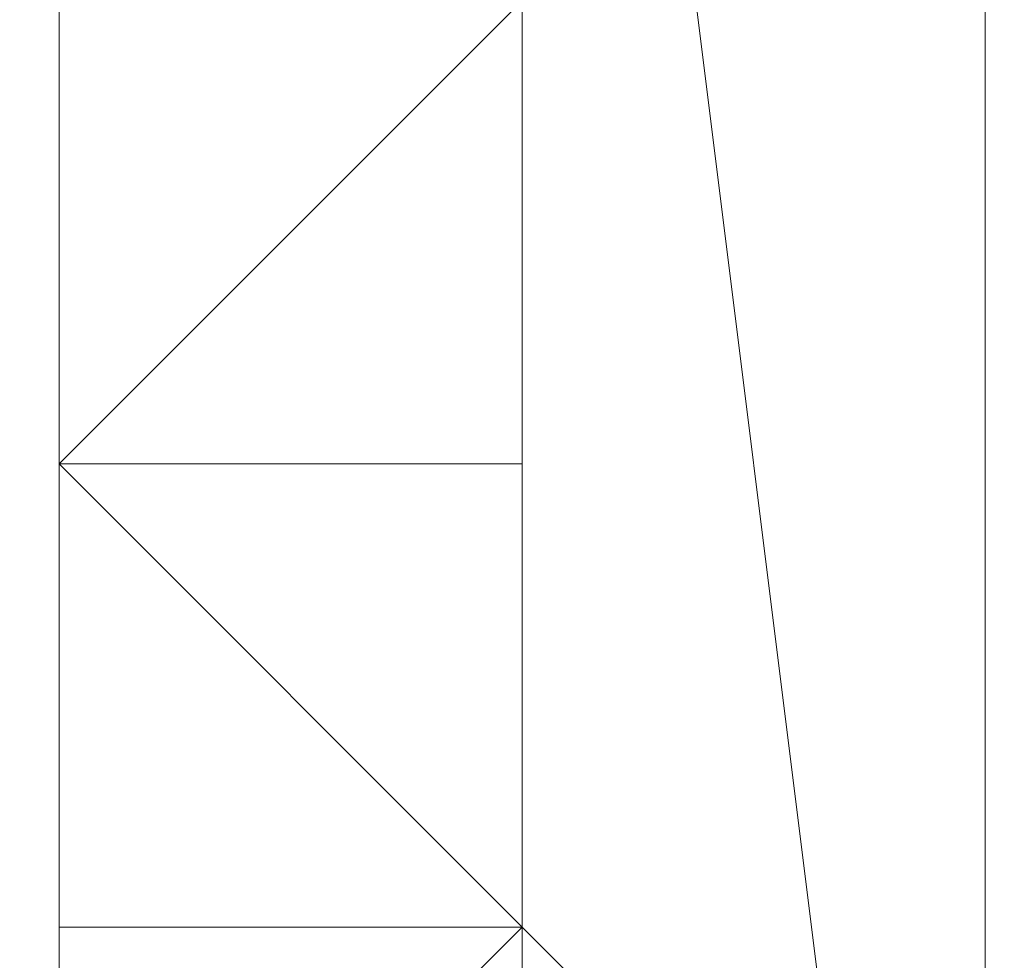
# Model space of a CAD drawing. Header units: inches. Extents: x -79624 to 52587, y -27526 to 10116.
# Tile 185 of 256: x 5620 to 5640, y -7245 to -7227. Entities that reach past the tile are written whole.
import ezdxf
from ezdxf import colors
from ezdxf.entities.mleader import LeaderData, LeaderLine
from ezdxf.math import Vec2, Vec3

# ---------------------------------------------------------------- set-up
doc = ezdxf.new("R2010")
doc.units = ezdxf.units.IN
doc.header["$MEASUREMENT"] = 0
doc.layers.add('- მექანიკური ნაწილი', color=7, linetype='Continuous', lineweight=18)
doc.layers.add('Dimensioning - General', color=7, linetype='Continuous')
doc.styles.add('CT', font='ARIALN.TTF', dxfattribs={"height": 200})
doc.styles.add('GENERATED_STYLE_1', font='txt')
doc.dimstyles.new('GENERATED_STYLE__1', dxfattribs={"dimtxt": 100, "dimasz": 76, "dimexe": 0.18, "dimexo": 0.0625, "dimgap": 0, "dimtad": 0, "dimdec": 0, "dimlfac": 0.1, "dimzin": 0, "dimdsep": 46, "dimtxsty": 'GENERATED_STYLE_1', "dimblk": 'ARROWHEAD_5', "dimblk1": 'ARROWHEAD_5', "dimblk2": 'ARROWHEAD_5', "dimcen": 0.09, "dimse1": 1, "dimse2": 1, "dimclrd": 7, "dimclre": 7, "dimclrt": 7, "dimadec": 0, "dimazin": 0, "dimtfac": 1, "dimtdec": 4, "dimtmove": 0, "dimatfit": 3, "dimfxl": 1, "dimtolj": 1, "dimtzin": 0, "dimarcsym": 0})

# ---------------------------------------------------------------- blocks, each defined once
blk = doc.blocks.new('ARROWHEAD_5')
at = {"linetype": 'Continuous', "lineweight": 0}
blk.add_hatch(color=0, dxfattribs=at).paths.add_polyline_path([(-1, 0.2679), (0, 0), (-1, -0.2679)])
at = {"color": 0, "linetype": 'Continuous', "lineweight": 0}
blk.add_line((0, 0), (-1, 0), dxfattribs=at)
blk = doc.blocks.new('*D249')
at = {"layer": 'Defpoints', "color": 0, "linetype": 'Continuous', "transparency": 16777216}
for p in [(358.556, 209.203), (25258.556, 209.203), (1258.556, -26125.722)]:
    blk.add_point(p, dxfattribs=at)
at = {"layer": 'Dimensioning - General', "color": 7, "linetype": 'Continuous', "lineweight": -2, "transparency": 16777216}
for p, q in [((358.556, 133.203), (358.556, -12795.724)), ((358.556, -26049.722), (358.556, -13148.104))]:
    blk.add_line(p, q, dxfattribs=at)
at = {"layer": 'Dimensioning - General', "color": 7, "linetype": 'Continuous', "lineweight": -2, "transparency": 16777216, "xscale": 76.00000000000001, "yscale": 76.00000000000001, "zscale": 76.00000000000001}
for p, rotation in [((358.556, 209.203), 90), ((358.556, -26125.722), 270)]:
    blk.add_blockref('ARROWHEAD_5', p, dxfattribs=dict(at, rotation=rotation))
at = {"layer": 'Dimensioning - General', "color": 7, "linetype": 'Continuous', "lineweight": 13, "transparency": 16777216, "insert": (358.556, -12971.914), "char_height": 100, "attachment_point": 5, "rotation": 90, "style": 'GENERATED_STYLE_1'}
blk.add_mtext('\\A1;2633', dxfattribs=at)
blk = doc.blocks.new('_DotSmall')
at = {"color": 0, "linetype": 'ByBlock', "const_width": 0.5}
blk.add_lwpolyline([(-0.0625, 0, 1), (0.0625, 0, 1)], format="xyb", close=True, dxfattribs=at)

msp = doc.modelspace()

# ---------------------------------------------------------------- linework, layer by layer
at = {"layer": '- მექანიკური ნაწილი', "color": 7, "lineweight": 0}
for points in [[(5684.05963, -7702.34471), (5684.05963, -7199.35115), (5657.11354, -7199.35115), (5684.05963, -7199.35115), (5657.11354, -7199.35115), (5684.05963, -7199.35115), (5657.11354, -7199.35115), (5657.11354, -7037.67465), (5639.14949, -7037.67465), (5639.14949, -7010.72856), (5630.16746, -7010.72856), (5630.16746, -7037.67465), (5639.14949, -7037.67465), (5657.11354, -7037.67465), (5639.14949, -7037.67465), (5639.14949, -7199.35115), (5630.16746, -7199.35115), (5639.14949, -7199.35115), (5639.14949, -7702.34471)], [(5630.16746, -7890.96729), (5630.16746, -7855.03918), (5639.14949, -7855.03918), (5639.14949, -7702.34471), (5630.16746, -7702.34471), (5639.14949, -7702.34471), (5630.16746, -7702.34471), (5630.16746, -7199.35115), (5639.14949, -7199.35115), (5657.11354, -7199.35115), (5657.11354, -7702.34471), (5639.14949, -7702.34471), (5639.14949, -7199.35115), (5630.16746, -7199.35115), (6339.74766, -7199.35115)], [(5630.16746, -7890.96729), (5630.16746, -7855.03918), (5639.14949, -7855.03918), (5630.16746, -7855.03918), (5639.14949, -7855.03918), (5630.16746, -7855.03918), (5639.14949, -7855.03918), (5639.14949, -7702.34471), (5657.11354, -7702.34471), (5639.14949, -7702.34471), (5657.11354, -7702.34471), (5657.11354, -7199.35115), (5639.14949, -7199.35115), (5639.14949, -7702.34471), (5630.16746, -7702.34471), (5630.16746, -7855.03918), (5639.14949, -7855.03918), (5639.14949, -7890.96729)], [(5630.16746, -7199.35115), (5639.14949, -7271.20737)], [(5639.14949, -7271.20737), (5630.16746, -7199.35115), (5639.14949, -7271.20737)], [(5630.16746, -7199.35115), (5639.14949, -7271.20737)], [(5630.16746, -7702.34471), (5630.16746, -7199.35115), (5666.09557, -7199.35115), (5737.95179, -7199.35115), (5737.95179, -7208.33317), (5666.09557, -7208.33317), (5737.95179, -7208.33317), (5791.84396, -7208.33317)]]:
    msp.add_lwpolyline(points, dxfattribs=at)
at = {"layer": '- მექანიკური ნაწილი', "lineweight": 0}
for points in [[(5648.13152, -7262.22534), (5639.14949, -7253.24331), (5639.14949, -7262.22534), (5630.16746, -7262.22534), (5630.16746, -7253.24331), (5630.16746, -7244.26129), (5621.18543, -7244.26129), (5621.18543, -7253.24331), (5630.16746, -7244.26129), (5621.18543, -7235.27926), (5630.16746, -7235.27926), (5630.16746, -7244.26129), (5621.18543, -7235.27926), (5621.18543, -7226.29723), (5630.16746, -7226.29723), (5621.18543, -7235.27926), (5621.18543, -7226.29723), (5630.16746, -7217.3152), (5630.16746, -7208.33317), (5639.14949, -7208.33317), (5648.13152, -7199.35115)], [(5621.18543, -7226.29723), (5621.18543, -7235.27926), (5621.18543, -7226.29723)], [(5621.18543, -7226.29723), (5621.18543, -7235.27926), (5621.18543, -7226.29723)], [(5621.18543, -7235.27926), (5621.18543, -7226.29723), (5621.18543, -7235.27926)], [(5621.18543, -7235.27926), (5621.18543, -7226.29723), (5621.18543, -7235.27926)], [(5621.18543, -7235.27926), (5621.18543, -7226.29723), (5621.18543, -7235.27926)], [(5621.18543, -7235.27926), (5621.18543, -7226.29723), (5621.18543, -7235.27926)], [(5621.18543, -7235.27926), (5621.18543, -7226.29723), (5621.18543, -7235.27926)], [(5630.16746, -7226.29723), (5621.18543, -7235.27926)], [(5621.18543, -7226.29723), (5621.18543, -7235.27926)], [(5621.18543, -7235.27926), (5621.18543, -7226.29723), (5621.18543, -7235.27926)], [(5621.18543, -7235.27926), (5621.18543, -7226.29723), (5621.18543, -7235.27926)], [(5621.18543, -7235.27926), (5621.18543, -7226.29723), (5621.18543, -7235.27926)], [(5621.18543, -7235.27926), (5621.18543, -7226.29723), (5621.18543, -7235.27926)], [(5621.18543, -7235.27926), (5621.18543, -7226.29723), (5621.18543, -7235.27926)], [(5621.18543, -7235.27926), (5621.18543, -7226.29723), (5621.18543, -7235.27926)], [(5621.18543, -7235.27926), (5621.18543, -7226.29723), (5621.18543, -7235.27926)], [(5621.18543, -7235.27926), (5621.18543, -7226.29723), (5621.18543, -7235.27926)], [(5621.18543, -7235.27926), (5621.18543, -7226.29723), (5621.18543, -7235.27926)], [(5621.18543, -7235.27926), (5621.18543, -7226.29723), (5621.18543, -7235.27926)], [(5630.16746, -7226.29723), (5621.18543, -7235.27926)], [(5621.18543, -7235.27926), (5621.18543, -7226.29723), (5621.18543, -7235.27926)], [(5621.18543, -7235.27926), (5621.18543, -7226.29723), (5621.18543, -7235.27926)], [(5621.18543, -7235.27926), (5621.18543, -7226.29723), (5621.18543, -7235.27926)], [(5621.18543, -7235.27926), (5621.18543, -7226.29723), (5621.18543, -7235.27926)], [(5621.18543, -7235.27926), (5621.18543, -7226.29723), (5621.18543, -7235.27926)], [(5621.18543, -7235.27926), (5621.18543, -7226.29723), (5621.18543, -7235.27926)], [(5621.18543, -7235.27926), (5621.18543, -7226.29723), (5621.18543, -7235.27926)], [(5621.18543, -7235.27926), (5621.18543, -7226.29723), (5621.18543, -7235.27926)], [(5621.18543, -7235.27926), (5621.18543, -7226.29723), (5621.18543, -7235.27926)], [(5621.18543, -7235.27926), (5621.18543, -7226.29723), (5621.18543, -7235.27926)], [(5621.18543, -7235.27926), (5630.16746, -7226.29723)], [(5621.18543, -7226.29723), (5621.18543, -7235.27926)], [(5621.18543, -7235.27926), (5621.18543, -7226.29723), (5621.18543, -7235.27926)], [(5621.18543, -7235.27926), (5621.18543, -7226.29723), (5621.18543, -7235.27926)], [(5621.18543, -7235.27926), (5621.18543, -7226.29723), (5621.18543, -7235.27926)], [(5621.18543, -7235.27926), (5621.18543, -7226.29723), (5621.18543, -7235.27926)], [(5621.18543, -7235.27926), (5621.18543, -7226.29723), (5621.18543, -7235.27926)], [(5621.18543, -7226.29723), (5621.18543, -7235.27926), (5621.18543, -7226.29723)], [(5621.18543, -7226.29723), (5621.18543, -7235.27926)], [(5621.18543, -7226.29723), (5621.18543, -7235.27926)], [(5630.16746, -7235.27926), (5630.16746, -7226.29723), (5630.16746, -7235.27926)], [(5630.16746, -7235.27926), (5630.16746, -7226.29723), (5630.16746, -7235.27926)], [(5630.16746, -7235.27926), (5630.16746, -7226.29723), (5630.16746, -7235.27926)], [(5630.16746, -7235.27926), (5630.16746, -7226.29723), (5630.16746, -7235.27926)], [(5630.16746, -7235.27926), (5630.16746, -7226.29723), (5630.16746, -7235.27926)], [(5630.16746, -7235.27926), (5630.16746, -7226.29723), (5630.16746, -7235.27926)], [(5630.16746, -7235.27926), (5630.16746, -7226.29723), (5630.16746, -7235.27926)], [(5630.16746, -7235.27926), (5630.16746, -7226.29723), (5630.16746, -7235.27926)], [(5630.16746, -7235.27926), (5630.16746, -7226.29723), (5630.16746, -7235.27926)], [(5630.16746, -7235.27926), (5630.16746, -7226.29723), (5630.16746, -7235.27926)], [(5630.16746, -7235.27926), (5630.16746, -7226.29723), (5630.16746, -7235.27926)], [(5630.16746, -7235.27926), (5630.16746, -7226.29723), (5630.16746, -7235.27926)], [(5630.16746, -7235.27926), (5630.16746, -7226.29723), (5630.16746, -7235.27926)], [(5630.16746, -7235.27926), (5630.16746, -7226.29723), (5630.16746, -7235.27926)], [(5630.16746, -7235.27926), (5630.16746, -7226.29723), (5630.16746, -7235.27926)], [(5630.16746, -7235.27926), (5630.16746, -7226.29723), (5630.16746, -7235.27926)], [(5630.16746, -7235.27926), (5630.16746, -7226.29723), (5630.16746, -7235.27926)], [(5630.16746, -7235.27926), (5630.16746, -7226.29723), (5630.16746, -7235.27926)], [(5630.16746, -7235.27926), (5630.16746, -7226.29723), (5630.16746, -7235.27926)], [(5630.16746, -7235.27926), (5630.16746, -7226.29723), (5630.16746, -7235.27926)], [(5630.16746, -7235.27926), (5630.16746, -7226.29723), (5630.16746, -7235.27926)], [(5630.16746, -7235.27926), (5630.16746, -7226.29723), (5630.16746, -7235.27926)], [(5630.16746, -7235.27926), (5630.16746, -7226.29723), (5630.16746, -7235.27926)], [(5630.16746, -7235.27926), (5630.16746, -7226.29723), (5630.16746, -7235.27926)], [(5630.16746, -7235.27926), (5630.16746, -7226.29723), (5630.16746, -7235.27926)], [(5630.16746, -7235.27926), (5630.16746, -7226.29723), (5630.16746, -7235.27926)], [(5630.16746, -7235.27926), (5630.16746, -7226.29723), (5630.16746, -7235.27926)], [(5630.16746, -7235.27926), (5630.16746, -7226.29723), (5630.16746, -7235.27926)], [(5630.16746, -7235.27926), (5630.16746, -7226.29723), (5630.16746, -7235.27926)], [(5630.16746, -7235.27926), (5630.16746, -7226.29723), (5630.16746, -7235.27926)], [(5630.16746, -7235.27926), (5630.16746, -7226.29723), (5630.16746, -7235.27926)], [(5630.16746, -7235.27926), (5630.16746, -7226.29723), (5630.16746, -7235.27926)], [(5630.16746, -7235.27926), (5630.16746, -7226.29723), (5630.16746, -7235.27926)], [(5630.16746, -7235.27926), (5630.16746, -7226.29723), (5630.16746, -7235.27926)], [(5630.16746, -7235.27926), (5630.16746, -7226.29723), (5630.16746, -7235.27926)], [(5630.16746, -7235.27926), (5630.16746, -7226.29723), (5630.16746, -7235.27926)], [(5630.16746, -7235.27926), (5630.16746, -7226.29723), (5630.16746, -7235.27926)], [(5630.16746, -7235.27926), (5630.16746, -7226.29723), (5630.16746, -7235.27926)], [(5630.16746, -7235.27926), (5630.16746, -7226.29723), (5630.16746, -7235.27926)], [(5630.16746, -7235.27926), (5630.16746, -7226.29723), (5630.16746, -7235.27926)], [(5630.16746, -7235.27926), (5630.16746, -7226.29723), (5630.16746, -7235.27926)], [(5630.16746, -7235.27926), (5630.16746, -7226.29723), (5630.16746, -7235.27926)], [(5630.16746, -7235.27926), (5630.16746, -7226.29723), (5630.16746, -7235.27926)], [(5630.16746, -7235.27926), (5630.16746, -7226.29723), (5630.16746, -7235.27926)], [(5630.16746, -7235.27926), (5630.16746, -7226.29723), (5630.16746, -7235.27926)], [(5630.16746, -7235.27926), (5630.16746, -7226.29723), (5630.16746, -7235.27926)], [(5630.16746, -7235.27926), (5630.16746, -7226.29723), (5630.16746, -7235.27926)], [(5630.16746, -7235.27926), (5630.16746, -7226.29723), (5630.16746, -7235.27926)], [(5630.16746, -7235.27926), (5630.16746, -7226.29723), (5630.16746, -7235.27926)], [(5630.16746, -7235.27926), (5630.16746, -7226.29723), (5630.16746, -7235.27926)], [(5630.16746, -7235.27926), (5630.16746, -7226.29723), (5630.16746, -7235.27926)], [(5630.16746, -7235.27926), (5630.16746, -7226.29723), (5630.16746, -7235.27926)], [(5630.16746, -7235.27926), (5630.16746, -7226.29723), (5630.16746, -7235.27926)], [(5630.16746, -7235.27926), (5630.16746, -7226.29723), (5630.16746, -7235.27926)], [(5621.18543, -7235.27926), (5621.18543, -7235.27926)], [(5621.18543, -7235.27926), (5621.18543, -7244.26129), (5621.18543, -7235.27926)], [(5621.18543, -7235.27926), (5621.18543, -7235.27926)], [(5621.18543, -7235.27926), (5621.18543, -7244.26129), (5621.18543, -7235.27926)], [(5621.18543, -7235.27926), (5621.18543, -7235.27926)], [(5621.18543, -7244.26129), (5621.18543, -7235.27926), (5621.18543, -7244.26129)], [(5621.18543, -7235.27926), (5621.18543, -7235.27926)], [(5621.18543, -7244.26129), (5621.18543, -7235.27926), (5621.18543, -7244.26129)], [(5621.18543, -7235.27926), (5621.18543, -7235.27926)], [(5621.18543, -7244.26129), (5621.18543, -7235.27926), (5621.18543, -7244.26129)], [(5621.18543, -7235.27926), (5621.18543, -7235.27926)], [(5621.18543, -7244.26129), (5621.18543, -7235.27926), (5621.18543, -7244.26129)], [(5621.18543, -7235.27926), (5621.18543, -7235.27926)], [(5621.18543, -7244.26129), (5621.18543, -7235.27926), (5621.18543, -7244.26129)], [(5621.18543, -7235.27926), (5621.18543, -7235.27926)], [(5621.18543, -7235.27926), (5621.18543, -7235.27926)], [(5621.18543, -7235.27926), (5621.18543, -7235.27926)], [(5621.18543, -7244.26129), (5621.18543, -7235.27926), (5621.18543, -7244.26129)], [(5621.18543, -7235.27926), (5621.18543, -7235.27926)], [(5621.18543, -7244.26129), (5621.18543, -7235.27926), (5621.18543, -7244.26129)], [(5621.18543, -7235.27926), (5621.18543, -7235.27926)], [(5621.18543, -7244.26129), (5621.18543, -7235.27926), (5621.18543, -7244.26129)], [(5621.18543, -7235.27926), (5621.18543, -7235.27926)], [(5621.18543, -7244.26129), (5621.18543, -7235.27926), (5621.18543, -7244.26129)], [(5621.18543, -7235.27926), (5621.18543, -7235.27926)], [(5621.18543, -7244.26129), (5621.18543, -7235.27926), (5621.18543, -7244.26129)], [(5621.18543, -7235.27926), (5621.18543, -7235.27926)], [(5621.18543, -7244.26129), (5621.18543, -7235.27926), (5621.18543, -7244.26129)], [(5621.18543, -7235.27926), (5621.18543, -7235.27926)], [(5621.18543, -7244.26129), (5621.18543, -7235.27926), (5621.18543, -7244.26129)], [(5621.18543, -7235.27926), (5621.18543, -7235.27926)], [(5621.18543, -7244.26129), (5621.18543, -7235.27926), (5621.18543, -7244.26129)], [(5621.18543, -7235.27926), (5621.18543, -7235.27926)], [(5621.18543, -7244.26129), (5621.18543, -7235.27926), (5621.18543, -7244.26129)], [(5621.18543, -7235.27926), (5621.18543, -7235.27926)], [(5621.18543, -7244.26129), (5621.18543, -7235.27926), (5621.18543, -7244.26129)], [(5621.18543, -7235.27926), (5621.18543, -7235.27926)], [(5621.18543, -7235.27926), (5630.16746, -7235.27926)], [(5621.18543, -7235.27926), (5630.16746, -7235.27926), (5630.16746, -7244.26129)], [(5621.18543, -7235.27926), (5630.16746, -7244.26129)], [(5621.18543, -7235.27926), (5621.18543, -7235.27926)], [(5621.18543, -7235.27926), (5621.18543, -7235.27926)], [(5621.18543, -7244.26129), (5621.18543, -7235.27926), (5621.18543, -7244.26129)], [(5621.18543, -7235.27926), (5621.18543, -7235.27926)], [(5621.18543, -7244.26129), (5621.18543, -7235.27926), (5621.18543, -7244.26129)], [(5621.18543, -7235.27926), (5621.18543, -7235.27926)], [(5621.18543, -7244.26129), (5621.18543, -7235.27926), (5621.18543, -7244.26129)], [(5621.18543, -7235.27926), (5621.18543, -7235.27926)], [(5621.18543, -7244.26129), (5621.18543, -7235.27926), (5621.18543, -7244.26129)], [(5621.18543, -7235.27926), (5621.18543, -7235.27926)], [(5621.18543, -7244.26129), (5621.18543, -7235.27926), (5621.18543, -7244.26129)], [(5621.18543, -7235.27926), (5621.18543, -7235.27926)], [(5621.18543, -7244.26129), (5621.18543, -7235.27926), (5621.18543, -7244.26129)], [(5621.18543, -7235.27926), (5621.18543, -7235.27926)], [(5621.18543, -7244.26129), (5621.18543, -7235.27926), (5621.18543, -7244.26129)], [(5621.18543, -7235.27926), (5621.18543, -7235.27926)], [(5621.18543, -7244.26129), (5621.18543, -7235.27926), (5621.18543, -7244.26129)], [(5621.18543, -7235.27926), (5621.18543, -7235.27926)], [(5621.18543, -7244.26129), (5621.18543, -7235.27926), (5621.18543, -7244.26129)], [(5621.18543, -7235.27926), (5621.18543, -7235.27926)], [(5621.18543, -7244.26129), (5621.18543, -7235.27926), (5621.18543, -7244.26129)], [(5621.18543, -7235.27926), (5621.18543, -7235.27926)], [(5621.18543, -7235.27926), (5630.16746, -7235.27926)], [(5630.16746, -7244.26129), (5621.18543, -7235.27926)], [(5621.18543, -7235.27926), (5630.16746, -7235.27926), (5630.16746, -7244.26129)], [(5621.18543, -7235.27926), (5630.16746, -7244.26129)], [(5621.18543, -7235.27926), (5621.18543, -7235.27926)], [(5621.18543, -7235.27926), (5621.18543, -7235.27926)], [(5621.18543, -7244.26129), (5621.18543, -7235.27926), (5621.18543, -7244.26129)], [(5621.18543, -7235.27926), (5621.18543, -7235.27926)], [(5621.18543, -7244.26129), (5621.18543, -7235.27926), (5621.18543, -7244.26129)], [(5621.18543, -7235.27926), (5621.18543, -7235.27926)], [(5621.18543, -7244.26129), (5621.18543, -7235.27926), (5621.18543, -7244.26129)], [(5621.18543, -7235.27926), (5621.18543, -7235.27926)], [(5621.18543, -7244.26129), (5621.18543, -7235.27926), (5621.18543, -7244.26129)], [(5621.18543, -7235.27926), (5621.18543, -7235.27926)], [(5621.18543, -7244.26129), (5621.18543, -7235.27926), (5621.18543, -7244.26129)], [(5621.18543, -7235.27926), (5621.18543, -7235.27926)], [(5621.18543, -7235.27926), (5621.18543, -7244.26129), (5621.18543, -7235.27926)], [(5621.18543, -7235.27926), (5621.18543, -7244.26129)], [(5621.18543, -7235.27926), (5621.18543, -7244.26129)], [(5630.16746, -7235.27926), (5630.16746, -7235.27926)], [(5630.16746, -7244.26129), (5630.16746, -7235.27926), (5630.16746, -7244.26129)], [(5630.16746, -7235.27926), (5630.16746, -7235.27926)], [(5630.16746, -7244.26129), (5630.16746, -7235.27926), (5630.16746, -7244.26129)], [(5630.16746, -7235.27926), (5630.16746, -7235.27926)], [(5630.16746, -7244.26129), (5630.16746, -7235.27926), (5630.16746, -7244.26129)], [(5630.16746, -7235.27926), (5630.16746, -7235.27926)], [(5630.16746, -7244.26129), (5630.16746, -7235.27926), (5630.16746, -7244.26129)], [(5630.16746, -7235.27926), (5630.16746, -7235.27926)], [(5630.16746, -7244.26129), (5630.16746, -7235.27926), (5630.16746, -7244.26129)], [(5630.16746, -7235.27926), (5630.16746, -7235.27926)], [(5630.16746, -7244.26129), (5630.16746, -7235.27926), (5630.16746, -7244.26129)], [(5630.16746, -7235.27926), (5630.16746, -7235.27926)], [(5630.16746, -7244.26129), (5630.16746, -7235.27926), (5630.16746, -7244.26129)], [(5630.16746, -7235.27926), (5630.16746, -7235.27926)], [(5630.16746, -7244.26129), (5630.16746, -7235.27926), (5630.16746, -7244.26129)], [(5630.16746, -7235.27926), (5630.16746, -7244.26129), (5630.16746, -7235.27926)], [(5630.16746, -7235.27926), (5630.16746, -7235.27926)], [(5630.16746, -7235.27926), (5630.16746, -7235.27926)], [(5630.16746, -7235.27926), (5630.16746, -7244.26129), (5630.16746, -7235.27926)], [(5630.16746, -7235.27926), (5630.16746, -7235.27926)], [(5630.16746, -7244.26129), (5630.16746, -7235.27926), (5630.16746, -7244.26129)], [(5630.16746, -7235.27926), (5630.16746, -7235.27926)], [(5630.16746, -7244.26129), (5630.16746, -7235.27926), (5630.16746, -7244.26129)], [(5630.16746, -7235.27926), (5630.16746, -7235.27926)], [(5630.16746, -7244.26129), (5630.16746, -7235.27926), (5630.16746, -7244.26129)], [(5630.16746, -7235.27926), (5630.16746, -7235.27926)], [(5630.16746, -7244.26129), (5630.16746, -7235.27926), (5630.16746, -7244.26129)], [(5630.16746, -7235.27926), (5630.16746, -7235.27926)], [(5630.16746, -7244.26129), (5630.16746, -7235.27926), (5630.16746, -7244.26129)], [(5630.16746, -7235.27926), (5630.16746, -7235.27926)], [(5630.16746, -7244.26129), (5630.16746, -7235.27926), (5630.16746, -7244.26129)], [(5630.16746, -7235.27926), (5630.16746, -7235.27926)], [(5630.16746, -7244.26129), (5630.16746, -7235.27926), (5630.16746, -7244.26129)], [(5630.16746, -7235.27926), (5630.16746, -7235.27926)], [(5630.16746, -7244.26129), (5630.16746, -7235.27926), (5630.16746, -7244.26129)], [(5630.16746, -7235.27926), (5630.16746, -7235.27926)], [(5630.16746, -7244.26129), (5630.16746, -7235.27926), (5630.16746, -7244.26129)], [(5630.16746, -7235.27926), (5630.16746, -7244.26129), (5630.16746, -7235.27926)], [(5630.16746, -7235.27926), (5630.16746, -7244.26129)], [(5630.16746, -7235.27926), (5630.16746, -7235.27926)], [(5630.16746, -7244.26129), (5630.16746, -7235.27926), (5630.16746, -7244.26129)], [(5630.16746, -7235.27926), (5630.16746, -7235.27926)], [(5630.16746, -7244.26129), (5630.16746, -7235.27926), (5630.16746, -7244.26129)], [(5630.16746, -7235.27926), (5630.16746, -7235.27926)], [(5630.16746, -7244.26129), (5630.16746, -7235.27926), (5630.16746, -7244.26129)], [(5630.16746, -7235.27926), (5630.16746, -7235.27926)], [(5630.16746, -7244.26129), (5630.16746, -7235.27926), (5630.16746, -7244.26129)], [(5630.16746, -7235.27926), (5630.16746, -7235.27926)], [(5630.16746, -7244.26129), (5630.16746, -7235.27926), (5630.16746, -7244.26129)], [(5630.16746, -7235.27926), (5630.16746, -7235.27926)], [(5630.16746, -7244.26129), (5630.16746, -7235.27926), (5630.16746, -7244.26129)], [(5630.16746, -7235.27926), (5630.16746, -7235.27926)], [(5630.16746, -7244.26129), (5630.16746, -7235.27926), (5630.16746, -7244.26129)], [(5630.16746, -7235.27926), (5630.16746, -7235.27926)], [(5630.16746, -7244.26129), (5630.16746, -7235.27926), (5630.16746, -7244.26129)], [(5630.16746, -7235.27926), (5630.16746, -7244.26129), (5630.16746, -7235.27926)], [(5630.16746, -7235.27926), (5630.16746, -7235.27926)], [(5630.16746, -7235.27926), (5630.16746, -7235.27926)], [(5630.16746, -7235.27926), (5630.16746, -7244.26129), (5630.16746, -7235.27926)], [(5630.16746, -7235.27926), (5630.16746, -7235.27926)], [(5630.16746, -7244.26129), (5630.16746, -7235.27926), (5630.16746, -7244.26129)], [(5630.16746, -7235.27926), (5630.16746, -7235.27926)], [(5630.16746, -7244.26129), (5630.16746, -7235.27926), (5630.16746, -7244.26129)], [(5630.16746, -7235.27926), (5630.16746, -7235.27926)], [(5630.16746, -7244.26129), (5630.16746, -7235.27926), (5630.16746, -7244.26129)], [(5630.16746, -7235.27926), (5630.16746, -7235.27926)], [(5630.16746, -7244.26129), (5630.16746, -7235.27926), (5630.16746, -7244.26129)], [(5630.16746, -7235.27926), (5630.16746, -7235.27926)], [(5630.16746, -7244.26129), (5630.16746, -7235.27926), (5630.16746, -7244.26129)], [(5630.16746, -7235.27926), (5630.16746, -7235.27926)], [(5630.16746, -7244.26129), (5630.16746, -7235.27926), (5630.16746, -7244.26129)], [(5630.16746, -7235.27926), (5630.16746, -7235.27926)], [(5630.16746, -7244.26129), (5630.16746, -7235.27926), (5630.16746, -7244.26129)], [(5630.16746, -7235.27926), (5630.16746, -7235.27926)], [(5630.16746, -7244.26129), (5630.16746, -7235.27926), (5630.16746, -7244.26129)], [(5630.16746, -7235.27926), (5630.16746, -7235.27926)], [(5630.16746, -7244.26129), (5630.16746, -7235.27926), (5630.16746, -7244.26129)], [(5630.16746, -7235.27926), (5630.16746, -7244.26129), (5630.16746, -7235.27926)], [(5630.16746, -7235.27926), (5630.16746, -7244.26129)], [(5630.16746, -7235.27926), (5630.16746, -7235.27926)], [(5630.16746, -7244.26129), (5630.16746, -7235.27926), (5630.16746, -7244.26129)], [(5630.16746, -7235.27926), (5630.16746, -7235.27926)], [(5630.16746, -7244.26129), (5630.16746, -7235.27926), (5630.16746, -7244.26129)], [(5630.16746, -7235.27926), (5630.16746, -7235.27926)], [(5630.16746, -7244.26129), (5630.16746, -7235.27926), (5630.16746, -7244.26129)], [(5630.16746, -7235.27926), (5630.16746, -7235.27926)], [(5630.16746, -7244.26129), (5630.16746, -7235.27926), (5630.16746, -7244.26129)], [(5630.16746, -7235.27926), (5630.16746, -7235.27926)], [(5630.16746, -7244.26129), (5630.16746, -7235.27926), (5630.16746, -7244.26129)], [(5630.16746, -7235.27926), (5630.16746, -7235.27926)], [(5630.16746, -7244.26129), (5630.16746, -7235.27926), (5630.16746, -7244.26129)], [(5630.16746, -7235.27926), (5630.16746, -7235.27926)], [(5630.16746, -7244.26129), (5630.16746, -7235.27926), (5630.16746, -7244.26129)], [(5630.16746, -7235.27926), (5630.16746, -7235.27926)], [(5630.16746, -7244.26129), (5630.16746, -7235.27926), (5630.16746, -7244.26129)], [(5630.16746, -7235.27926), (5630.16746, -7244.26129), (5630.16746, -7235.27926)], [(5630.16746, -7235.27926), (5630.16746, -7235.27926)], [(5630.16746, -7235.27926), (5630.16746, -7235.27926)], [(5630.16746, -7235.27926), (5630.16746, -7244.26129), (5630.16746, -7235.27926)], [(5630.16746, -7235.27926), (5630.16746, -7235.27926)], [(5630.16746, -7244.26129), (5630.16746, -7235.27926), (5630.16746, -7244.26129)], [(5630.16746, -7235.27926), (5630.16746, -7235.27926)], [(5630.16746, -7244.26129), (5630.16746, -7235.27926), (5630.16746, -7244.26129)], [(5630.16746, -7235.27926), (5630.16746, -7235.27926)], [(5630.16746, -7244.26129), (5630.16746, -7235.27926), (5630.16746, -7244.26129)], [(5630.16746, -7235.27926), (5630.16746, -7235.27926)], [(5630.16746, -7244.26129), (5630.16746, -7235.27926), (5630.16746, -7244.26129)], [(5630.16746, -7235.27926), (5630.16746, -7235.27926)], [(5630.16746, -7244.26129), (5630.16746, -7235.27926), (5630.16746, -7244.26129)], [(5630.16746, -7235.27926), (5630.16746, -7235.27926)], [(5630.16746, -7244.26129), (5630.16746, -7235.27926), (5630.16746, -7244.26129)], [(5630.16746, -7235.27926), (5630.16746, -7235.27926)], [(5630.16746, -7244.26129), (5630.16746, -7235.27926), (5630.16746, -7244.26129)], [(5630.16746, -7235.27926), (5630.16746, -7235.27926)], [(5630.16746, -7244.26129), (5630.16746, -7235.27926), (5630.16746, -7244.26129)], [(5630.16746, -7235.27926), (5630.16746, -7235.27926)], [(5630.16746, -7244.26129), (5630.16746, -7235.27926), (5630.16746, -7244.26129)], [(5630.16746, -7235.27926), (5630.16746, -7244.26129), (5630.16746, -7235.27926)], [(5621.18543, -7244.26129), (5621.18543, -7244.26129)], [(5621.18543, -7244.26129), (5621.18543, -7244.26129)], [(5621.18543, -7244.26129), (5621.18543, -7244.26129)], [(5621.18543, -7244.26129), (5630.16746, -7244.26129), (5621.18543, -7244.26129)], [(5621.18543, -7244.26129), (5621.18543, -7244.26129)], [(5630.16746, -7244.26129), (5621.18543, -7244.26129), (5630.16746, -7244.26129)], [(5621.18543, -7244.26129), (5621.18543, -7244.26129)], [(5630.16746, -7244.26129), (5621.18543, -7244.26129), (5630.16746, -7244.26129)], [(5621.18543, -7244.26129), (5621.18543, -7244.26129)], [(5630.16746, -7244.26129), (5621.18543, -7244.26129), (5630.16746, -7244.26129)], [(5621.18543, -7244.26129), (5621.18543, -7244.26129)], [(5630.16746, -7244.26129), (5621.18543, -7244.26129), (5630.16746, -7244.26129)], [(5621.18543, -7244.26129), (5621.18543, -7244.26129)], [(5630.16746, -7244.26129), (5621.18543, -7244.26129), (5630.16746, -7244.26129)], [(5621.18543, -7244.26129), (5630.16746, -7244.26129), (5621.18543, -7244.26129)], [(5621.18543, -7244.26129), (5630.16746, -7244.26129), (5621.18543, -7244.26129)], [(5621.18543, -7244.26129), (5621.18543, -7244.26129)], [(5630.16746, -7244.26129), (5621.18543, -7244.26129), (5630.16746, -7244.26129)], [(5621.18543, -7244.26129), (5621.18543, -7244.26129)], [(5630.16746, -7244.26129), (5621.18543, -7244.26129), (5630.16746, -7244.26129)], [(5621.18543, -7244.26129), (5621.18543, -7244.26129)], [(5630.16746, -7244.26129), (5621.18543, -7244.26129), (5630.16746, -7244.26129)], [(5621.18543, -7244.26129), (5621.18543, -7244.26129)], [(5630.16746, -7244.26129), (5621.18543, -7244.26129), (5630.16746, -7244.26129)], [(5621.18543, -7244.26129), (5621.18543, -7244.26129)], [(5630.16746, -7244.26129), (5621.18543, -7244.26129), (5630.16746, -7244.26129)], [(5621.18543, -7244.26129), (5621.18543, -7244.26129)], [(5630.16746, -7244.26129), (5621.18543, -7244.26129), (5630.16746, -7244.26129)], [(5621.18543, -7244.26129), (5621.18543, -7244.26129)], [(5630.16746, -7244.26129), (5621.18543, -7244.26129), (5630.16746, -7244.26129)], [(5621.18543, -7244.26129), (5621.18543, -7244.26129)], [(5630.16746, -7244.26129), (5621.18543, -7244.26129), (5630.16746, -7244.26129)], [(5621.18543, -7244.26129), (5621.18543, -7244.26129)], [(5630.16746, -7244.26129), (5621.18543, -7244.26129), (5630.16746, -7244.26129)], [(5621.18543, -7244.26129), (5621.18543, -7244.26129)], [(5630.16746, -7244.26129), (5621.18543, -7244.26129), (5630.16746, -7244.26129)], [(5621.18543, -7244.26129), (5630.16746, -7244.26129), (5621.18543, -7244.26129)], [(5621.18543, -7244.26129), (5630.16746, -7244.26129), (5621.18543, -7244.26129)], [(5621.18543, -7244.26129), (5621.18543, -7244.26129)], [(5630.16746, -7244.26129), (5621.18543, -7244.26129), (5630.16746, -7244.26129)], [(5621.18543, -7244.26129), (5621.18543, -7244.26129)], [(5630.16746, -7244.26129), (5621.18543, -7244.26129), (5630.16746, -7244.26129)], [(5621.18543, -7244.26129), (5621.18543, -7244.26129)], [(5630.16746, -7244.26129), (5621.18543, -7244.26129), (5630.16746, -7244.26129)], [(5621.18543, -7244.26129), (5621.18543, -7244.26129)], [(5630.16746, -7244.26129), (5621.18543, -7244.26129), (5630.16746, -7244.26129)], [(5621.18543, -7244.26129), (5621.18543, -7244.26129)], [(5630.16746, -7244.26129), (5621.18543, -7244.26129), (5630.16746, -7244.26129)], [(5621.18543, -7244.26129), (5621.18543, -7244.26129)], [(5630.16746, -7244.26129), (5621.18543, -7244.26129), (5630.16746, -7244.26129)], [(5621.18543, -7244.26129), (5621.18543, -7244.26129)], [(5630.16746, -7244.26129), (5621.18543, -7244.26129), (5630.16746, -7244.26129)], [(5621.18543, -7244.26129), (5621.18543, -7244.26129)], [(5630.16746, -7244.26129), (5621.18543, -7244.26129), (5630.16746, -7244.26129)], [(5621.18543, -7244.26129), (5621.18543, -7244.26129)], [(5630.16746, -7244.26129), (5621.18543, -7244.26129), (5630.16746, -7244.26129)], [(5621.18543, -7244.26129), (5621.18543, -7244.26129)], [(5630.16746, -7244.26129), (5621.18543, -7244.26129), (5630.16746, -7244.26129)], [(5621.18543, -7244.26129), (5630.16746, -7244.26129), (5621.18543, -7244.26129)], [(5621.18543, -7244.26129), (5630.16746, -7244.26129), (5621.18543, -7244.26129)], [(5621.18543, -7244.26129), (5621.18543, -7244.26129)], [(5630.16746, -7244.26129), (5621.18543, -7244.26129), (5630.16746, -7244.26129)], [(5621.18543, -7244.26129), (5621.18543, -7244.26129)], [(5630.16746, -7244.26129), (5621.18543, -7244.26129), (5630.16746, -7244.26129)], [(5621.18543, -7244.26129), (5621.18543, -7244.26129)], [(5630.16746, -7244.26129), (5621.18543, -7244.26129), (5630.16746, -7244.26129)], [(5621.18543, -7244.26129), (5621.18543, -7244.26129)], [(5630.16746, -7244.26129), (5621.18543, -7244.26129), (5630.16746, -7244.26129)], [(5621.18543, -7244.26129), (5621.18543, -7244.26129)], [(5630.16746, -7244.26129), (5621.18543, -7244.26129), (5630.16746, -7244.26129)], [(5621.18543, -7244.26129), (5621.18543, -7244.26129)], [(5621.18543, -7244.26129), (5630.16746, -7244.26129), (5621.18543, -7244.26129)], [(5621.18543, -7244.26129), (5630.16746, -7244.26129)], [(5621.18543, -7244.26129), (5630.16746, -7244.26129)], [(5630.16746, -7244.26129), (5630.16746, -7244.26129)], [(5630.16746, -7244.26129), (5630.16746, -7253.24331), (5630.16746, -7244.26129)], [(5630.16746, -7244.26129), (5630.16746, -7244.26129)], [(5630.16746, -7244.26129), (5630.16746, -7244.26129)], [(5630.16746, -7244.26129), (5630.16746, -7244.26129)], [(5630.16746, -7253.24331), (5630.16746, -7244.26129), (5630.16746, -7253.24331)], [(5630.16746, -7244.26129), (5630.16746, -7244.26129)], [(5630.16746, -7253.24331), (5630.16746, -7244.26129), (5630.16746, -7253.24331)], [(5630.16746, -7244.26129), (5630.16746, -7244.26129)], [(5630.16746, -7253.24331), (5630.16746, -7244.26129), (5630.16746, -7253.24331)], [(5630.16746, -7244.26129), (5630.16746, -7244.26129)], [(5630.16746, -7253.24331), (5630.16746, -7244.26129), (5630.16746, -7253.24331)], [(5630.16746, -7244.26129), (5630.16746, -7244.26129)], [(5630.16746, -7253.24331), (5630.16746, -7244.26129), (5630.16746, -7253.24331)], [(5630.16746, -7244.26129), (5630.16746, -7244.26129)], [(5630.16746, -7253.24331), (5630.16746, -7244.26129), (5630.16746, -7253.24331)], [(5630.16746, -7244.26129), (5630.16746, -7244.26129)], [(5630.16746, -7253.24331), (5630.16746, -7244.26129), (5630.16746, -7253.24331)], [(5630.16746, -7244.26129), (5630.16746, -7244.26129)], [(5630.16746, -7253.24331), (5630.16746, -7244.26129), (5630.16746, -7253.24331)], [(5630.16746, -7244.26129), (5630.16746, -7244.26129)], [(5630.16746, -7253.24331), (5630.16746, -7244.26129), (5630.16746, -7253.24331)], [(5630.16746, -7244.26129), (5630.16746, -7244.26129)], [(5630.16746, -7253.24331), (5630.16746, -7244.26129), (5630.16746, -7253.24331)], [(5630.16746, -7244.26129), (5630.16746, -7244.26129)], [(5630.16746, -7253.24331), (5630.16746, -7244.26129), (5630.16746, -7253.24331)], [(5630.16746, -7244.26129), (5630.16746, -7244.26129)], [(5630.16746, -7253.24331), (5630.16746, -7244.26129), (5630.16746, -7253.24331)], [(5630.16746, -7244.26129), (5630.16746, -7244.26129)], [(5630.16746, -7253.24331), (5630.16746, -7244.26129), (5630.16746, -7253.24331)], [(5630.16746, -7244.26129), (5630.16746, -7244.26129)], [(5630.16746, -7253.24331), (5630.16746, -7244.26129), (5630.16746, -7253.24331)], [(5630.16746, -7244.26129), (5630.16746, -7244.26129)], [(5630.16746, -7244.26129), (5630.16746, -7244.26129)], [(5639.14949, -7253.24331), (5630.16746, -7244.26129), (5639.14949, -7253.24331)], [(5630.16746, -7244.26129), (5630.16746, -7244.26129)], [(5639.14949, -7253.24331), (5630.16746, -7244.26129), (5639.14949, -7253.24331)], [(5630.16746, -7244.26129), (5630.16746, -7244.26129)], [(5630.16746, -7244.26129), (5630.16746, -7244.26129)], [(5630.16746, -7253.24331), (5630.16746, -7244.26129), (5630.16746, -7253.24331)], [(5630.16746, -7244.26129), (5630.16746, -7244.26129)], [(5630.16746, -7253.24331), (5630.16746, -7244.26129), (5630.16746, -7253.24331)], [(5630.16746, -7244.26129), (5630.16746, -7244.26129)], [(5630.16746, -7253.24331), (5630.16746, -7244.26129), (5630.16746, -7253.24331)], [(5630.16746, -7244.26129), (5630.16746, -7244.26129)], [(5630.16746, -7253.24331), (5630.16746, -7244.26129), (5630.16746, -7253.24331)], [(5630.16746, -7244.26129), (5630.16746, -7244.26129)], [(5630.16746, -7253.24331), (5630.16746, -7244.26129), (5630.16746, -7253.24331)], [(5630.16746, -7244.26129), (5630.16746, -7244.26129)], [(5630.16746, -7253.24331), (5630.16746, -7244.26129), (5630.16746, -7253.24331)], [(5630.16746, -7244.26129), (5630.16746, -7244.26129)], [(5630.16746, -7253.24331), (5630.16746, -7244.26129), (5630.16746, -7253.24331)], [(5630.16746, -7244.26129), (5630.16746, -7244.26129)], [(5630.16746, -7253.24331), (5630.16746, -7244.26129), (5630.16746, -7253.24331)], [(5630.16746, -7244.26129), (5630.16746, -7244.26129)], [(5630.16746, -7253.24331), (5630.16746, -7244.26129), (5630.16746, -7253.24331)], [(5630.16746, -7244.26129), (5630.16746, -7244.26129)], [(5630.16746, -7253.24331), (5630.16746, -7244.26129), (5630.16746, -7253.24331)], [(5630.16746, -7244.26129), (5630.16746, -7244.26129)], [(5630.16746, -7253.24331), (5630.16746, -7244.26129), (5630.16746, -7253.24331)], [(5630.16746, -7244.26129), (5630.16746, -7244.26129)], [(5630.16746, -7253.24331), (5630.16746, -7244.26129), (5630.16746, -7253.24331)], [(5630.16746, -7244.26129), (5630.16746, -7244.26129)], [(5630.16746, -7253.24331), (5630.16746, -7244.26129), (5630.16746, -7253.24331)], [(5630.16746, -7244.26129), (5630.16746, -7244.26129)], [(5630.16746, -7253.24331), (5630.16746, -7244.26129), (5630.16746, -7253.24331)], [(5630.16746, -7244.26129), (5630.16746, -7244.26129)], [(5630.16746, -7244.26129), (5630.16746, -7244.26129)], [(5630.16746, -7244.26129), (5630.16746, -7244.26129)], [(5630.16746, -7253.24331), (5630.16746, -7244.26129), (5630.16746, -7253.24331)], [(5630.16746, -7244.26129), (5630.16746, -7244.26129)], [(5630.16746, -7253.24331), (5630.16746, -7244.26129), (5630.16746, -7253.24331)], [(5630.16746, -7244.26129), (5630.16746, -7244.26129)], [(5630.16746, -7253.24331), (5630.16746, -7244.26129), (5630.16746, -7253.24331)], [(5630.16746, -7244.26129), (5630.16746, -7244.26129)], [(5630.16746, -7253.24331), (5630.16746, -7244.26129), (5630.16746, -7253.24331)], [(5630.16746, -7244.26129), (5630.16746, -7244.26129)], [(5630.16746, -7253.24331), (5630.16746, -7244.26129), (5630.16746, -7253.24331)], [(5630.16746, -7244.26129), (5630.16746, -7244.26129)], [(5630.16746, -7253.24331), (5630.16746, -7244.26129), (5630.16746, -7253.24331)], [(5630.16746, -7244.26129), (5630.16746, -7244.26129)], [(5630.16746, -7253.24331), (5630.16746, -7244.26129), (5630.16746, -7253.24331)], [(5630.16746, -7244.26129), (5630.16746, -7244.26129)], [(5630.16746, -7253.24331), (5630.16746, -7244.26129), (5630.16746, -7253.24331)], [(5630.16746, -7244.26129), (5630.16746, -7244.26129)], [(5630.16746, -7253.24331), (5630.16746, -7244.26129), (5630.16746, -7253.24331)], [(5630.16746, -7244.26129), (5630.16746, -7244.26129)], [(5630.16746, -7253.24331), (5630.16746, -7244.26129), (5630.16746, -7253.24331)], [(5630.16746, -7244.26129), (5630.16746, -7244.26129)], [(5630.16746, -7253.24331), (5630.16746, -7244.26129), (5630.16746, -7253.24331)], [(5630.16746, -7244.26129), (5630.16746, -7244.26129)], [(5630.16746, -7253.24331), (5630.16746, -7244.26129), (5630.16746, -7253.24331)], [(5630.16746, -7244.26129), (5630.16746, -7244.26129)], [(5630.16746, -7253.24331), (5630.16746, -7244.26129), (5630.16746, -7253.24331)], [(5630.16746, -7244.26129), (5630.16746, -7244.26129)], [(5630.16746, -7253.24331), (5630.16746, -7244.26129), (5630.16746, -7253.24331)], [(5630.16746, -7244.26129), (5630.16746, -7244.26129)], [(5630.16746, -7244.26129), (5630.16746, -7244.26129)], [(5639.14949, -7253.24331), (5630.16746, -7244.26129), (5639.14949, -7253.24331)], [(5630.16746, -7244.26129), (5630.16746, -7244.26129)], [(5639.14949, -7253.24331), (5630.16746, -7244.26129), (5639.14949, -7253.24331)], [(5630.16746, -7244.26129), (5630.16746, -7244.26129)], [(5630.16746, -7244.26129), (5630.16746, -7244.26129)], [(5630.16746, -7253.24331), (5630.16746, -7244.26129), (5630.16746, -7253.24331)], [(5630.16746, -7244.26129), (5630.16746, -7244.26129)], [(5630.16746, -7253.24331), (5630.16746, -7244.26129), (5630.16746, -7253.24331)], [(5630.16746, -7244.26129), (5630.16746, -7244.26129)], [(5630.16746, -7253.24331), (5630.16746, -7244.26129), (5630.16746, -7253.24331)], [(5630.16746, -7244.26129), (5630.16746, -7244.26129)], [(5630.16746, -7253.24331), (5630.16746, -7244.26129), (5630.16746, -7253.24331)], [(5630.16746, -7244.26129), (5630.16746, -7244.26129)], [(5630.16746, -7253.24331), (5630.16746, -7244.26129), (5630.16746, -7253.24331)], [(5630.16746, -7244.26129), (5630.16746, -7244.26129)], [(5630.16746, -7253.24331), (5630.16746, -7244.26129), (5630.16746, -7253.24331)], [(5630.16746, -7244.26129), (5630.16746, -7244.26129)], [(5630.16746, -7253.24331), (5630.16746, -7244.26129), (5630.16746, -7253.24331)], [(5630.16746, -7244.26129), (5630.16746, -7244.26129)], [(5630.16746, -7253.24331), (5630.16746, -7244.26129), (5630.16746, -7253.24331)], [(5630.16746, -7244.26129), (5630.16746, -7244.26129)], [(5630.16746, -7253.24331), (5630.16746, -7244.26129), (5630.16746, -7253.24331)], [(5630.16746, -7244.26129), (5630.16746, -7244.26129)], [(5630.16746, -7253.24331), (5630.16746, -7244.26129), (5630.16746, -7253.24331)], [(5630.16746, -7244.26129), (5630.16746, -7244.26129)], [(5630.16746, -7253.24331), (5630.16746, -7244.26129), (5630.16746, -7253.24331)], [(5630.16746, -7244.26129), (5630.16746, -7244.26129)], [(5630.16746, -7253.24331), (5630.16746, -7244.26129), (5630.16746, -7253.24331)], [(5630.16746, -7244.26129), (5630.16746, -7244.26129)], [(5630.16746, -7253.24331), (5630.16746, -7244.26129), (5630.16746, -7253.24331)], [(5630.16746, -7244.26129), (5630.16746, -7244.26129)], [(5630.16746, -7253.24331), (5630.16746, -7244.26129), (5630.16746, -7253.24331)], [(5630.16746, -7244.26129), (5630.16746, -7244.26129)], [(5630.16746, -7244.26129), (5630.16746, -7244.26129)], [(5630.16746, -7244.26129), (5630.16746, -7244.26129)], [(5630.16746, -7253.24331), (5630.16746, -7244.26129), (5630.16746, -7253.24331)], [(5630.16746, -7244.26129), (5630.16746, -7244.26129)], [(5630.16746, -7253.24331), (5630.16746, -7244.26129), (5630.16746, -7253.24331)], [(5630.16746, -7244.26129), (5630.16746, -7244.26129)], [(5630.16746, -7253.24331), (5630.16746, -7244.26129), (5630.16746, -7253.24331)], [(5630.16746, -7244.26129), (5630.16746, -7244.26129)], [(5630.16746, -7253.24331), (5630.16746, -7244.26129), (5630.16746, -7253.24331)], [(5630.16746, -7244.26129), (5630.16746, -7244.26129)], [(5630.16746, -7253.24331), (5630.16746, -7244.26129), (5630.16746, -7253.24331)], [(5630.16746, -7244.26129), (5630.16746, -7244.26129)], [(5630.16746, -7253.24331), (5630.16746, -7244.26129), (5630.16746, -7253.24331)], [(5630.16746, -7244.26129), (5630.16746, -7244.26129)], [(5630.16746, -7253.24331), (5630.16746, -7244.26129), (5630.16746, -7253.24331)], [(5630.16746, -7244.26129), (5630.16746, -7244.26129)], [(5630.16746, -7253.24331), (5630.16746, -7244.26129), (5630.16746, -7253.24331)], [(5630.16746, -7244.26129), (5630.16746, -7244.26129)], [(5630.16746, -7253.24331), (5630.16746, -7244.26129), (5630.16746, -7253.24331)], [(5630.16746, -7244.26129), (5630.16746, -7244.26129)], [(5630.16746, -7253.24331), (5630.16746, -7244.26129), (5630.16746, -7253.24331)], [(5630.16746, -7244.26129), (5630.16746, -7244.26129)], [(5630.16746, -7253.24331), (5630.16746, -7244.26129), (5630.16746, -7253.24331)], [(5630.16746, -7244.26129), (5630.16746, -7244.26129)], [(5630.16746, -7253.24331), (5630.16746, -7244.26129), (5630.16746, -7253.24331)], [(5630.16746, -7244.26129), (5630.16746, -7244.26129)], [(5630.16746, -7253.24331), (5630.16746, -7244.26129), (5630.16746, -7253.24331)], [(5630.16746, -7244.26129), (5630.16746, -7244.26129)], [(5630.16746, -7253.24331), (5630.16746, -7244.26129), (5630.16746, -7253.24331)], [(5630.16746, -7244.26129), (5630.16746, -7244.26129)], [(5630.16746, -7244.26129), (5630.16746, -7244.26129)], [(5639.14949, -7253.24331), (5630.16746, -7244.26129), (5639.14949, -7253.24331)], [(5630.16746, -7244.26129), (5630.16746, -7244.26129)], [(5639.14949, -7253.24331), (5630.16746, -7244.26129), (5639.14949, -7253.24331)], [(5630.16746, -7244.26129), (5630.16746, -7244.26129)], [(5630.16746, -7244.26129), (5630.16746, -7244.26129)], [(5630.16746, -7253.24331), (5630.16746, -7244.26129), (5630.16746, -7253.24331)], [(5630.16746, -7244.26129), (5630.16746, -7244.26129)], [(5630.16746, -7253.24331), (5630.16746, -7244.26129), (5630.16746, -7253.24331)], [(5630.16746, -7244.26129), (5630.16746, -7244.26129)], [(5630.16746, -7253.24331), (5630.16746, -7244.26129), (5630.16746, -7253.24331)], [(5630.16746, -7244.26129), (5630.16746, -7244.26129)], [(5630.16746, -7253.24331), (5630.16746, -7244.26129), (5630.16746, -7253.24331)], [(5630.16746, -7244.26129), (5630.16746, -7244.26129)], [(5630.16746, -7253.24331), (5630.16746, -7244.26129), (5630.16746, -7253.24331)], [(5630.16746, -7244.26129), (5630.16746, -7244.26129)], [(5630.16746, -7253.24331), (5630.16746, -7244.26129), (5630.16746, -7253.24331)], [(5630.16746, -7244.26129), (5630.16746, -7244.26129)], [(5630.16746, -7253.24331), (5630.16746, -7244.26129), (5630.16746, -7253.24331)], [(5630.16746, -7244.26129), (5630.16746, -7244.26129)], [(5630.16746, -7253.24331), (5630.16746, -7244.26129), (5630.16746, -7253.24331)], [(5630.16746, -7244.26129), (5630.16746, -7244.26129)], [(5630.16746, -7253.24331), (5630.16746, -7244.26129), (5630.16746, -7253.24331)], [(5630.16746, -7244.26129), (5630.16746, -7244.26129)], [(5630.16746, -7253.24331), (5630.16746, -7244.26129), (5630.16746, -7253.24331)], [(5630.16746, -7244.26129), (5630.16746, -7244.26129)], [(5630.16746, -7253.24331), (5630.16746, -7244.26129), (5630.16746, -7253.24331)], [(5630.16746, -7244.26129), (5630.16746, -7244.26129)], [(5630.16746, -7253.24331), (5630.16746, -7244.26129), (5630.16746, -7253.24331)], [(5630.16746, -7244.26129), (5630.16746, -7244.26129)], [(5630.16746, -7253.24331), (5630.16746, -7244.26129), (5630.16746, -7253.24331)], [(5630.16746, -7244.26129), (5630.16746, -7244.26129)], [(5630.16746, -7253.24331), (5630.16746, -7244.26129), (5630.16746, -7253.24331)], [(5630.16746, -7244.26129), (5630.16746, -7244.26129)], [(5630.16746, -7244.26129), (5630.16746, -7253.24331), (5630.16746, -7244.26129)], [(5630.16746, -7244.26129), (5630.16746, -7253.24331)]]:
    msp.add_lwpolyline(points, dxfattribs=at)
at = {"layer": '- მექანიკური ნაწილი', "color": 7, "lineweight": 0}
msp.add_lwpolyline([(5657.11354, -7199.35115), (5639.14949, -7199.35115), (5630.16746, -7199.35115), (5639.14949, -7199.35115), (5630.16746, -7199.35115), (5639.14949, -7199.35115), (5639.14949, -7702.34471), (5657.11354, -7702.34471)], close=True, dxfattribs=at)
at = {"layer": '- მექანიკური ნაწილი', "lineweight": 0}
for points in [[(5621.18543, -7235.27926), (5630.16746, -7226.29723), (5639.14949, -7217.3152), (5630.16746, -7217.3152), (5621.18543, -7226.29723)], [(5630.16746, -7235.27926), (5621.18543, -7235.27926), (5630.16746, -7226.29723)], [(5621.18543, -7235.27926), (5630.16746, -7235.27926), (5630.16746, -7226.29723)], [(5621.18543, -7226.29723), (5621.18543, -7235.27926), (5630.16746, -7244.26129), (5630.16746, -7235.27926), (5621.18543, -7235.27926), (5630.16746, -7226.29723), (5621.18543, -7226.29723), (5630.16746, -7226.29723)], [(5630.16746, -7235.27926), (5621.18543, -7235.27926), (5630.16746, -7226.29723)], [(5621.18543, -7235.27926), (5630.16746, -7235.27926), (5630.16746, -7226.29723)], [(5630.16746, -7235.27926), (5621.18543, -7235.27926), (5630.16746, -7226.29723)], [(5621.18543, -7235.27926), (5630.16746, -7235.27926), (5630.16746, -7226.29723)], [(5630.16746, -7244.26129), (5621.18543, -7244.26129), (5621.18543, -7235.27926)], [(5621.18543, -7244.26129), (5630.16746, -7244.26129), (5621.18543, -7235.27926)], [(5630.16746, -7244.26129), (5621.18543, -7244.26129), (5621.18543, -7235.27926)], [(5621.18543, -7244.26129), (5630.16746, -7244.26129), (5621.18543, -7235.27926)], [(5630.16746, -7244.26129), (5621.18543, -7244.26129), (5621.18543, -7235.27926)], [(5621.18543, -7244.26129), (5630.16746, -7244.26129), (5621.18543, -7235.27926)], [(5621.18543, -7253.24331), (5630.16746, -7253.24331), (5630.16746, -7244.26129)], [(5639.14949, -7253.24331), (5630.16746, -7253.24331), (5630.16746, -7244.26129)], [(5630.16746, -7253.24331), (5639.14949, -7253.24331), (5630.16746, -7244.26129)], [(5639.14949, -7253.24331), (5630.16746, -7253.24331), (5630.16746, -7244.26129)], [(5630.16746, -7253.24331), (5639.14949, -7253.24331), (5630.16746, -7244.26129)], [(5639.14949, -7253.24331), (5630.16746, -7253.24331), (5630.16746, -7244.26129)], [(5630.16746, -7253.24331), (5639.14949, -7253.24331), (5630.16746, -7244.26129)]]:
    msp.add_lwpolyline(points, close=True, dxfattribs=at)

# ---------------------------------------------------------------- dimensions: what is measured, and where the dimension line sits
at = {"layer": 'Dimensioning - General', "color": 7, "linetype": 'Continuous', "lineweight": 13}
dim = msp.add_linear_dim(base=(358.55594, 209.20337), p1=(1258.55593, -26125.72241), p2=(25258.55593, 209.20337), angle=90, dimstyle='GENERATED_STYLE__1', dxfattribs=at)
dim.commit()
dim.dimension.update_dxf_attribs({"geometry": '*D249', "text_midpoint": (358.55594, -12971.91402), "dimtype": 160, "text_rotation": 90})

# ---------------------------------------------------------------- leaders
at = {"layer": '- მექანიკური ნაწილი', "color": 7}
ml = msp.add_multileader_mtext('Standard', dxfattribs=at)
ml.set_content('{\\fSylfaen|b1|i0|c0|p18;FDB-ROOF  \\fSylfaen|b0|i0|c0|p18;\\C1;QF-4            \\C7;N2XH FE180 E90-4X2.5}', color=7, style='CT')
ml.set_leader_properties()
ml.set_arrow_properties(name='DOTSMALL')
ml.build(insert=Vec2(0, 0))
ml.multileader.update_dxf_attribs({"has_dogleg": 0, "text_left_attachment_type": 6, "text_right_attachment_type": 6, "dogleg_length": 9, "arrow_head_size": 215.76216})
ctx = ml.context
ctx.base_point, ctx.char_height, ctx.arrow_head_size, ctx.landing_gap_size, ctx.plane_origin = Vec3(4404.3436, -5698.79462), 214.21600799, 215.76216, 71.92072, Vec3(-16312.78055, -26107.8537)
ctx.left_attachment, ctx.right_attachment, ctx.text_align_type = 6, 6, 1
notes = []
notes.append((ctx, [(1, (1, 1, 0), (4395.3436, -5698.79462), (1, 0), 9, [(2, [(5981.41107, -7254.60492)], 0, [])])]))
ctx.mtext.insert, ctx.mtext.width, ctx.mtext.defined_height, ctx.mtext.alignment, ctx.mtext.flow_direction = Vec3(6035.81144, -5441.73541), 3165.613385, 305.10903, 2, 5
for ctx, leaders in notes:
    for number, flags, end, landing, length, lines in leaders:
        leader = LeaderData()
        leader.index, (leader.has_last_leader_line, leader.has_dogleg_vector, leader.attachment_direction) = number, flags
        leader.last_leader_point, leader.dogleg_vector, leader.dogleg_length = Vec3(end), Vec3(landing), length
        for number, points, colour, breaks in lines:
            line = LeaderLine()
            line.index, line.vertices, line.color, line.breaks = number, Vec3.list(points), colors.encode_raw_color(colour), breaks
            leader.lines.append(line)
        ctx.leaders.append(leader)

doc.saveas('drawing.dxf')
